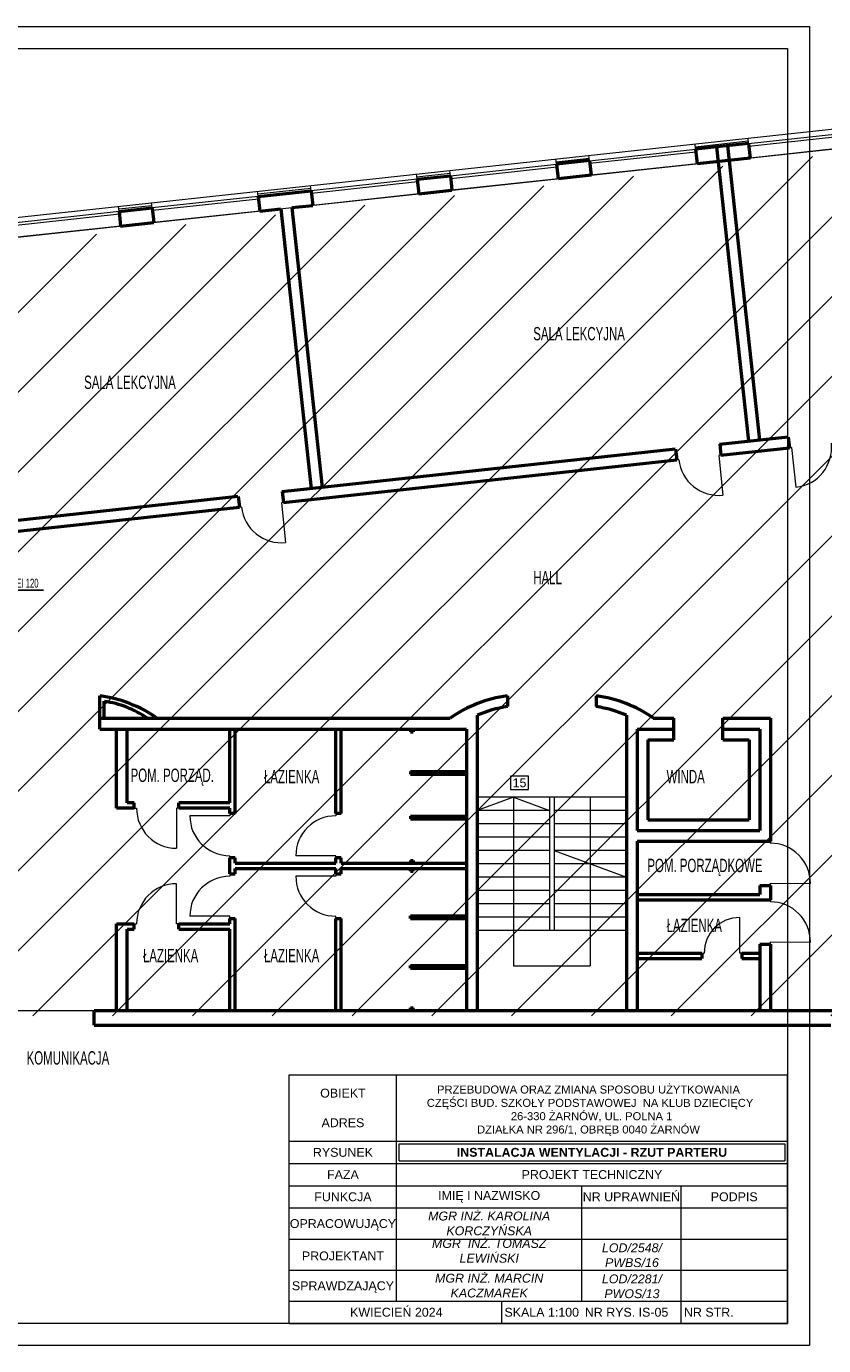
# Model space of a CAD drawing. Header units: millimetres. Extents: x 168402 to 202341, y 205146 to 229271.
# Tile 9 of 56: x 175025 to 176819, y 205146 to 208116. Entities that reach past the tile are written whole.
import ezdxf

# ---------------------------------------------------------------- set-up
doc = ezdxf.new("R2010")
doc.units = ezdxf.units.MM
doc.layers.get('0').update_dxf_attribs({"lineweight": 0})
for name, color, linetype, lineweight in [('linia - gruba - projektowana', 170, 'Continuous', 50), ('linia - kreskowanie', 9, 'Continuous', 5), ('LINIA CIENKA', 7, 'Continuous', 13), ('LINIA KRESKOWANIE', 9, 'Continuous', 5), ('OPISY', 251, 'Continuous', 9)]:
    doc.layers.add(name, color=color, linetype=linetype, lineweight=lineweight)
doc.styles.add('simplex', font='arial.ttf')
doc.styles.get("Standard").update_dxf_attribs({"font": 'ARIALN.TTF', "width": 0.75})
doc.linetypes.add('GRADZINOWANIE', pattern='A,0.00254,-2.54,[134,ltypeshp.shx,S=2.54,R=0,X=-2.54,Y=0],-5.08,[134,ltypeshp.shx,S=2.54,R=180,X=2.54,Y=0],-2.54', length=10.16254)

# ---------------------------------------------------------------- blocks, each defined once
blk = doc.blocks.new('G$C2A3AD980')
at = {"layer": 'linia - kreskowanie'}
h = blk.add_hatch(dxfattribs=at)
h.set_pattern_fill('ANSI31', color=252, scale=40)
h.set_pattern_definition([(45, (-137908.59, -188419.79), (-89.80256, 89.80256), [])])
h.paths.add_polyline_path([(4304.4, 1502.9), (4311.5, 1528.8), (4535.2, 1553.1), (4434.7, 2480.6), (1507.4, 2163.5), (1575.5, 1534.2), (1712.2, 1549), (1712.2, 1321.5), (1712.2, 1120.9), (1822, 1120.9), (1822, 462.9), (4539.8, 462.9), (4539.8, 1095.9), (4304.9, 1095.9)])
at = {"layer": 'linia - gruba - projektowana', "color": 252}
for p, q in [((3447.3, 2419), (3400.1, 2413.9)), ((3400.1, 2413.9), (3403.6, 2381)), ((3519.4, 2426.8), (3447.3, 2419)), ((3447.3, 2419), (3519, 1756.9)), ((3472.1, 2421.7), (3543.9, 1759.6)), ((3519.4, 2426.8), (3522.9, 2393.9)), ((3161.5, 2388.1), (3086.9, 2380)), ((3086.9, 2380.1), (3090.5, 2347.1)), ((3161.5, 2388.1), (3165, 2355.2)), ((3522.9, 2393.9), (3403.6, 2381)), ((2773.7, 2346), (2848.3, 2354.1)), ((2848.3, 2354.1), (2851.9, 2321.2)), ((3165, 2355.2), (3090.5, 2347.1)), ((2415.8, 2307.2), (2535.1, 2320.1)), ((2535.1, 2320.1), (2538.7, 2287.3)), ((2773.7, 2346), (2777.3, 2313.2)), ((2777.3, 2313.2), (2851.9, 2321.2)), ((2415.8, 2307.2), (2419.4, 2274.4)), ((2491.5, 2282.2), (2538.7, 2287.3)), ((2102.7, 2273.3), (2177.2, 2281.4)), ((2102.7, 2273.3), (2106.2, 2240.5)), ((2177.2, 2281.4), (2180.8, 2248.6)), ((2419.4, 2274.4), (2466.6, 2279.5)), ((2466.6, 2279.5), (2534.8, 1650.2)), ((2491.5, 2282.2), (2559.6, 1652.9)), ((2106.2, 2240.5), (2180.8, 2248.6)), ((3454.4, 1749.8), (3608.5, 1766.5)), ((3608.5, 1766.5), (3611.2, 1741.6)), ((2470.1, 1643.2), (3355, 1739)), ((3355, 1739), (3357.7, 1714.2)), ((3454.4, 1749.8), (3457.1, 1725)), ((3457.1, 1725), (3611.2, 1741.6)), ((2472.8, 1618.3), (3357.7, 1714.2)), ((2470.1, 1643.2), (2472.8, 1618.3)), ((1461.5, 1534), (2370.7, 1632.4)), ((1464.2, 1509.1), (2373.4, 1607.6)), ((2370.7, 1632.4), (2373.4, 1607.6)), ((2059.5, 1108), (2059.5, 1183)), ((2069.5, 1133), (2069.5, 1170.7)), ((2976.5, 1183), (2976.5, 1158.8)), ((3176.5, 1183), (3176.5, 1158.8)), ((2059.5, 1133), (2848, 1133)), ((2069.5, 1133), (2180, 1133)), ((2908.5, 1139.4), (2908.5, 475)), ((3244.5, 1139.4), (3244.5, 475)), ((3305, 1133), (3351.5, 1133)), ((3351.5, 1084), (3351.5, 1133)), ((3461.5, 1133), (3568.5, 1133)), ((3461.5, 1084), (3461.5, 1133)), ((3568.5, 1133), (3568.5, 856)), ((2059.5, 1108), (2884.5, 1108)), ((2097, 930), (2097, 1108)), ((2121, 942), (2121, 1108)), ((2352, 942), (2352, 1108)), ((2364, 918), (2364, 1108)), ((2590.5, 918), (2590.5, 1108)), ((2602.5, 918), (2602.5, 1108)), ((2758.5, 1108), (2758.5, 1102)), ((2758.5, 1102), (2764.5, 1102)), ((2764.5, 1108), (2764.5, 1102)), ((2884.5, 1108), (2884.5, 475)), ((3268.5, 1108), (3351.5, 1108)), ((3268.5, 1108), (3268.5, 880)), ((3461.5, 1108), (3544.5, 1108)), ((3544.5, 1108), (3544.5, 880)), ((3292.5, 1084), (3351.5, 1084)), ((3292.5, 1084), (3292.5, 904)), ((3461.5, 1084), (3520.5, 1084)), ((3520.5, 1084), (3520.5, 904)), ((2758.5, 1013), (2884.5, 1013)), ((2758.5, 1013), (2758.5, 1007)), ((2764.5, 1013), (2764.5, 1007)), ((2758.5, 1007), (2884.5, 1007)), ((2109, 930), (2097, 930)), ((2137, 930), (2109, 930)), ((2137, 942), (2121, 942)), ((2137, 930), (2137, 942)), ((2237, 930), (2237, 942)), ((2352, 942), (2237, 942)), ((2352, 930), (2237, 930)), ((2352, 918), (2352, 930)), ((2364, 918), (2352, 918)), ((2602.5, 918), (2590.5, 918)), ((2758.5, 912), (2758.5, 906)), ((2758.5, 912), (2884.5, 912)), ((2758.5, 906), (2884.5, 906)), ((2764.5, 912), (2764.5, 906)), ((3292.5, 904), (3520.5, 904)), ((3268.5, 880), (3544.5, 880)), ((3268.5, 856), (3568.5, 856)), ((3268.5, 856), (3268.5, 475)), ((2352, 782), (2352, 818)), ((2352, 782), (2352, 818)), ((2364, 818), (2352, 818)), ((2364, 806), (2364, 818)), ((2364, 806), (2364, 818)), ((2364, 806), (2590.5, 806)), ((2590.5, 806), (2590.5, 818)), ((2602.5, 818), (2590.5, 818)), ((2602.5, 806), (2602.5, 818)), ((2602.5, 806), (2884.5, 806)), ((2758.5, 812), (2758.5, 806)), ((2758.5, 812), (2764.5, 812)), ((2764.5, 812), (2764.5, 806)), ((2352, 782), (2364, 782)), ((2364, 782), (2364, 794)), ((2364, 782), (2364, 794)), ((2364, 794), (2590.5, 794)), ((2590.5, 782), (2590.5, 794)), ((2590.5, 782), (2602.5, 782)), ((2602.5, 782), (2602.5, 794)), ((2602.5, 794), (2884.5, 794)), ((2758.5, 788), (2758.5, 794)), ((2758.5, 788), (2764.5, 788)), ((2764.5, 788), (2764.5, 794)), ((3544.5, 756), (3568.5, 756)), ((3544.5, 756), (3544.5, 736)), ((3568.5, 756), (3568.5, 724)), ((3268.5, 736), (3544.5, 736)), ((3268.5, 724), (3568.5, 724)), ((2758.5, 682), (2758.5, 688)), ((2758.5, 688), (2884.5, 688)), ((2764.5, 682), (2764.5, 688)), ((2097, 475), (2097, 670)), ((2097, 670), (2109, 670)), ((2097, 670), (2137, 670)), ((2109, 670), (2137, 670)), ((2121, 475), (2121, 658)), ((2121, 658), (2137, 658)), ((2137, 658), (2137, 670)), ((2237, 658), (2237, 670)), ((2237, 670), (2347.9, 670)), ((2237, 670), (2352, 670)), ((2237, 658), (2352, 658)), ((2352, 682), (2364, 682)), ((2352, 670), (2352, 682)), ((2352, 670), (2352, 682)), ((2352, 475), (2352, 658)), ((2352, 475), (2352, 658)), ((2364, 475), (2364, 682)), ((2364, 475), (2364, 682)), ((2590.5, 475), (2590.5, 682)), ((2590.5, 682), (2602.5, 682)), ((2602.5, 475), (2602.5, 682)), ((2758.5, 682), (2884.5, 682)), ((3544.5, 624), (3544.5, 475)), ((3544.5, 624), (3568.5, 624)), ((3568.5, 624), (3568.5, 475)), ((3268.5, 604), (3414.5, 604)), ((3414.5, 604), (3414.5, 592)), ((3504.5, 604), (3504.5, 592)), ((3504.5, 604), (3544.5, 604)), ((2758.5, 576), (2884.5, 576)), ((2758.5, 570), (2758.5, 576)), ((2758.5, 570), (2884.5, 570)), ((2764.5, 570), (2764.5, 576)), ((3268.5, 592), (3414.5, 592)), ((3504.5, 592), (3544.5, 592)), ((2758.5, 481), (2764.5, 481)), ((2758.5, 475), (2758.5, 481)), ((2764.5, 475), (2764.5, 481)), ((2047, 475), (3854.5, 475)), ((2047, 442), (2047, 475)), ((2047, 442), (3704.2, 442))]:
    blk.add_line(p, q, dxfattribs=at)
for centre, radius, start, end in [((2020, 891.3), 294.4, 55.1955, 82.282), ((2037.1, 945.6), 227.4, 55.4774, 81.7996), ((3016, 891.3), 294.4, 97.718, 124.8045), ((3016, 891.3), 270.4, 98.4078, 113.4343), ((3137, 891.3), 294.4, 55.1955, 82.282), ((3137, 891.3), 270.4, 66.5657, 81.5922)]:
    blk.add_arc(centre, radius, start, end, dxfattribs=at)
at = {"layer": 'LINIA CIENKA', "color": 252}
for p, q in [((1500.6, 2220.1), (4475, 2542.3)), ((3519.4, 2426.7), (3518.1, 2438.8)), ((3519.4, 2426.7), (3758, 2452.7)), ((3520, 2420.8), (3758.6, 2446.7)), ((3161.5, 2387.9), (3400.1, 2413.8)), ((3162.1, 2381.9), (3400.7, 2407.9)), ((3400.1, 2413.9), (3398.8, 2425.9)), ((3761.5, 2419.8), (3522.9, 2393.9)), ((2848.3, 2354.1), (3086.9, 2380)), ((3086.9, 2380), (3085.6, 2392)), ((3161.5, 2388.1), (3160.2, 2400.1)), ((3403.6, 2380.9), (3165, 2355.1)), ((2773.7, 2346), (2772.4, 2358)), ((2848.3, 2354.1), (2847, 2366.1)), ((2849, 2348.1), (3087.5, 2374)), ((3090.5, 2347.1), (2851.9, 2321.2)), ((2415.8, 2307.2), (2414.5, 2319.2)), ((2535.1, 2320.1), (2533.8, 2332.2)), ((2773.7, 2346), (2535.1, 2320.1)), ((2774.4, 2340), (2535.8, 2314.2)), ((2177.2, 2281.4), (2175.9, 2293.4)), ((2415.8, 2307.2), (2177.2, 2281.4)), ((2416.5, 2301.2), (2177.9, 2275.4)), ((2777.3, 2313.2), (2538.7, 2287.3)), ((2102.7, 2273.3), (1864.1, 2247.4)), ((2103.3, 2267.3), (1864.7, 2241.5)), ((2102.7, 2273.3), (2101.4, 2285.3)), ((2419.4, 2274.4), (2180.8, 2248.6)), ((2106.2, 2240.5), (1867.6, 2214.6)), ((3457.1, 1725), (3452.1, 1724.4)), ((3456.2, 1724.9), (3452.1, 1724.4)), ((3452.1, 1724.4), (3461.8, 1634.9)), ((3457.9, 1725), (3453, 1724.5)), ((3457.1, 1725), (3453, 1724.5)), ((3611.2, 1741.6), (3616.2, 1742.2)), ((3612, 1741.7), (3616.2, 1742.2)), ((3616.2, 1742.2), (3625.8, 1652.7)), ((3362.6, 1714.7), (3357.7, 1714.2)), ((2378.4, 1608.1), (2373.4, 1607.6)), ((2472.8, 1618.3), (2467.9, 1617.8)), ((2472, 1618.3), (2467.9, 1617.8)), ((2467.9, 1617.8), (2477.6, 1528.3)), ((3244.5, 955), (2908.5, 955)), ((3071.5, 955), (2908.5, 955)), ((2990, 955), (2908.5, 925)), ((2990, 955), (2990, 655)), ((2990, 955), (3071.5, 925)), ((3071.5, 955), (3071.5, 655)), ((3081.5, 955), (3081.5, 655)), ((3244.5, 955), (3081.5, 955)), ((3163, 955), (3163, 575)), ((2137, 930), (2142, 930)), ((2237, 930), (2232, 930)), ((2232, 930), (2232, 840)), ((3071.5, 925), (2908.5, 925)), ((3244.5, 925), (3081.5, 925)), ((2352, 913), (2262, 913)), ((2352, 918), (2352, 913)), ((2590.5, 918), (2590.5, 913)), ((3071.5, 895), (2908.5, 895)), ((3244.5, 895), (3081.5, 895)), ((3071.5, 865), (2908.5, 865)), ((3244.5, 865), (3081.5, 865)), ((3071.5, 835), (2908.5, 835)), ((3244.5, 835), (3081.5, 835)), ((3081.5, 835), (3244.5, 775)), ((3568.5, 856), (3568.5, 851)), ((2352, 818), (2352, 823)), ((2590.5, 823), (2500.5, 823)), ((2590.5, 818), (2590.5, 823)), ((3071.5, 805), (2908.5, 805)), ((3244.5, 805), (3081.5, 805)), ((2352, 782), (2352, 777)), ((2590.5, 777), (2500.5, 777)), ((2590.5, 782), (2590.5, 777)), ((3071.5, 775), (2908.5, 775)), ((3244.5, 775), (3081.5, 775)), ((2232, 670), (2232, 760)), ((3071.5, 745), (2908.5, 745)), ((3244.5, 745), (3081.5, 745)), ((3568.5, 756), (3568.5, 761)), ((3568.5, 761), (3658.5, 760.6)), ((3071.5, 715), (2908.5, 715)), ((3244.5, 715), (3081.5, 715)), ((3568.5, 724), (3568.5, 719)), ((2352, 687), (2262, 687)), ((2352, 682), (2352, 687)), ((2590.5, 682), (2590.5, 687)), ((3071.5, 685), (2908.5, 685)), ((3244.5, 685), (3081.5, 685)), ((3499.5, 604), (3499.5, 684)), ((2137, 670), (2142, 670)), ((2237, 670), (2232, 670)), ((3244.5, 655), (2908.5, 655)), ((2990, 655), (2990, 575)), ((3568.5, 624), (3568.5, 629)), ((3568.5, 629), (3658.5, 628.6)), ((3414.5, 604), (3419.5, 604)), ((3504.5, 604), (3499.5, 604)), ((2990, 575), (3163, 575))]:
    blk.add_line(p, q, dxfattribs=at)
blk.add_lwpolyline([(4447.5, 2493.5), (1513.2, 2175.7), (1581.4, 1546.3), (1718.1, 1561.1), (1718, 1333.6), (1718, 1333.6), (1718, 1133), (1827.5, 1133), (1827.5, 475), (4545.6, 475), (4545.6, 1108), (4310.7, 1108), (4310.6, 1231.2)], dxfattribs=at)
for centre, radius, start, end in [((3616.2, 1742.2), 90, 276.182, 6.182), ((3452.1, 1724.4), 90, 186.182, 276.182), ((2467.9, 1617.8), 90, 186.182, 276.182), ((2232, 930), 90, 180, 270), ((2352, 913), 90, 180, 270), ((2590.5, 823), 90, 90, 180), ((3568.1, 761), 90.4, 359.7319, 89.7332), ((2352, 687), 90, 90, 180), ((2590.5, 777), 90, 180, 270), ((2232, 670), 90, 90, 180), ((3568.1, 629), 90.4, 359.7319, 89.7332), ((3499.5, 604), 80, 90, 180)]:
    blk.add_arc(centre, radius, start, end, dxfattribs=at)
at = {"layer": 'LINIA KRESKOWANIE', "color": 252, "linetype": 'GRADZINOWANIE', "ltscale": 0.6}
for p, q in [((3399.5, 2419.3), (3518.8, 2432.2)), ((3086.3, 2385.5), (3160.8, 2393.6)), ((2773.1, 2351.7), (2847.7, 2359.8)), ((2415.2, 2313.1), (2534.5, 2325.9)), ((2102, 2279.3), (2176.5, 2287.3))]:
    blk.add_line(p, q, dxfattribs=at)
at = {"layer": 'OPISY', "color": 252, "lineweight": -3, "ltscale": 4}
blk.add_line((1742.4, 1420.8), (1932.6, 1420.8), dxfattribs=at)
at = {"layer": 'OPISY', "color": 252}
blk.add_lwpolyline([(2983.9, 1002.2), (2983.9, 972.2), (3023.9, 972.2), (3023.9, 1002.2)], close=True, dxfattribs=at)
at = {"layer": 'OPISY', "color": 252, "attachment_point": 1}
for s, insert, char_height, width in [('\\pxi-3,l4,t4;SALA LEKCYJNA', (3004.8, 2013.4), 30, 237.09), ('\\pxi-3,l4,t4;SALA LEKCYJNA', (1994.1, 1903.9), 30, 237.09), ('\\pxi-3,l4,t4;HALL ', (3004.8, 1464.3), 30, 385.256), ('\\pxi-3,l4,t4;proj. ściana  REI 120', (1741.9, 1446.7), 20, 345.782), ('\\pxi-3,l4,t4;POM. PORZĄD.', (2098.6, 1019.2), 30, 345.782), ('\\pxi-3,l4,t4;ŁAZIENKA', (2398.8, 1016.2), 30, 237.09), ('\\pxi-3,l4,t4;WINDA', (3304.9, 1016.2), 30, 237.09), ('\\pxi-3,l4,t4;POM. PORZĄDKOWE', (3261.6, 816.2), 30, 345.782), ('\\pxi-3,l4,t4;ŁAZIENKA', (3304.9, 681.2), 30, 237.09), ('\\pxi-3,l4,t4;ŁAZIENKA', (2126.4, 613.2), 30, 237.09), ('\\pxi-3,l4,t4;ŁAZIENKA', (2398.8, 613.2), 30, 237.09), ('\\pxi-3,l4,t4;KOMUNIKACJA', (1864.6, 383), 30, 385.256)]:
    blk.add_mtext(s, dxfattribs=dict(at, insert=insert, char_height=char_height, width=width))
at = {"layer": 'OPISY', "color": 252, "insert": (3003.9, 987.2), "char_height": 20, "width": 40, "attachment_point": 5, "style": 'simplex'}
blk.add_mtext('15', dxfattribs=at)

msp = doc.modelspace()

# ---------------------------------------------------------------- linework, layer by layer
at = {"layer": 'LINIA CIENKA', "color": 0}
for p, q in [((175616.5, 205386.4), (176737.5, 205386.4)), ((175616.5, 205316.4), (176737.5, 205316.4)), ((175857.8, 205316.4), (176737.5, 205316.4)), ((175616.5, 205246.4), (176737.5, 205246.4)), ((176094.4, 205246.4), (176094.4, 205196.4)), ((175616.5, 205196.4), (176737.5, 205196.4))]:
    msp.add_line(p, q, dxfattribs=at)

# ---------------------------------------------------------------- block references
at = {"ltscale": 4}
msp.add_blockref('G$C2A3AD980', (173130.7, 205426.2), dxfattribs=at)

# ---------------------------------------------------------------- texts
at = {"layer": 'OPISY', "color": 0, "char_height": 20, "style": 'simplex'}
for s, insert, width, attachment_point in [('\\pxqc;{\\fArial|b0|i1|c238|p34;MGR  INŻ. TOMASZ\\PLEWIŃSKI}', (175857.8, 205386.4), 417.04, 1), ('\\pxqc;{\\fArial|b0|i1|c238|p34;LOD/2548/\\PPWBS/16}', (176387.6, 205349.8), 223.13, 5), ('\\pxqc;PROJEKTANT', (175737.2, 205348.2), 241.342, 5), ('\\pxqc;SPRAWDZAJĄCY', (175737.2, 205278.2), 241.342, 5), ('\\pxqc;{\\fArial|b0|i1|c238|p34;MGR INŻ. MARCIN\\PKACZMAREK}', (176066.3, 205281.4), 417.04, 5), ('\\pxqc;{\\fArial|b0|i1|c238|p34;LOD/2281/\\PPWOS/13}', (176387.6, 205279.8), 223.13, 5), ('\\pxqc;KWIECIEŃ 2024', (175857.3, 205221.4), 236.581, 5), ('\\pxqc;SKALA 1:100 ', (176184.6, 205221.4), 180.459, 5), ('\\pxql;NR RYS. IS-05', (176281.6, 205221.4), 216.435, 4), ('\\pxql;NR STR.', (176504.7, 205221.4), 232.78, 4)]:
    msp.add_mtext(s, dxfattribs=dict(at, insert=insert, width=width, attachment_point=attachment_point))

# ---------------------------------------------------------------- next in the draw order: linework, layer by layer
at = {"color": 0}
for points in [[(172587.5, 208116.4), (176787.5, 208116.4), (176787.5, 205146.4), (172587.5, 205146.4)], [(172687.5, 208066.4), (176737.5, 208066.4), (176737.5, 205196.4), (172687.5, 205196.4)]]:
    msp.add_lwpolyline(points, close=True, dxfattribs=at)
at = {"layer": 'LINIA CIENKA', "color": 0}
for p, q in [((175616.5, 205196.4), (175616.5, 205756.4)), ((175616.5, 205756.4), (176737.5, 205756.4)), ((175857.8, 205246.4), (175857.8, 205756.4)), ((176737.5, 205196.4), (176737.5, 205756.4)), ((175616.5, 205606.4), (176737.5, 205606.4)), ((175616.5, 205606.4), (176737.5, 205606.4)), ((175863.8, 205562.4), (175863.8, 205600.4)), ((175863.8, 205600.4), (176731.5, 205600.4)), ((176731.5, 205600.4), (176731.5, 205562.4)), ((175616.5, 205556.4), (176737.5, 205556.4)), ((175863.8, 205562.4), (176731.5, 205562.4)), ((175616.5, 205506.4), (176737.5, 205506.4)), ((176274.9, 205246.4), (176274.9, 205506.4)), ((176498, 205196.4), (176498, 205506.4)), ((175616.5, 205456.4), (176737.5, 205456.4))]:
    msp.add_line(p, q, dxfattribs=at)

# ---------------------------------------------------------------- next in the draw order: texts
at = {"layer": 'OPISY', "color": 0, "attachment_point": 5, "style": 'simplex'}
for s, insert, char_height, width in [('\\A1;PRZEBUDOWA ORAZ ZMIANA SPOSOBU UŻYTKOWANIA\\P CZĘŚCI BUD. SZKOŁY PODSTAWOWEJ  NA KLUB DZIECIĘCY  \\P  26-330 ŻARNÓW, UL. POLNA 1\\PDZIAŁKA NR 296/1, OBRĘB 0040 ŻARNÓW', (176289.8, 205675.2), 18, 879.644), ('\\pxqc;OBIEKT\\P\\PADRES', (175737.2, 205681.4), 20, 241.342), ('\\pxqc;RYSUNEK', (175737.2, 205581.4), 20, 241.342), ('{\\fArial|b1|i0|c238|p34;INSTALACJA WENTYLACJI - RZUT PARTERU}', (176297.6, 205581.4), 20, 867.644), ('\\pxqc;FAZA', (175737.2, 205531.4), 20, 241.342), ('\\pxqc;PROJEKT TECHNICZNY', (176297.6, 205531.4), 20, 867.644), ('\\pxqc;IMIĘ I NAZWISKO', (176066.3, 205481.4), 20, 417.04), ('\\pxqc;NR UPRAWNIEŃ', (176386.4, 205481.4), 20, 223.13), ('\\pxqc;FUNKCJA', (175737.2, 205481.4), 20, 241.342), ('\\pxqc;PODPIS', (176617.7, 205481.4), 20, 239.474), ('\\pxqc;{\\fArial|b0|i1|c238|p34;MGR INŻ. KAROLINA KORCZYŃSKA}', (176066.3, 205421.4), 20, 417.04), ('\\pxqc;OPRACOWUJĄCY', (175737.2, 205418.2), 20, 241.342)]:
    msp.add_mtext(s, dxfattribs=dict(at, insert=insert, char_height=char_height, width=width))

doc.saveas('drawing.dxf')
